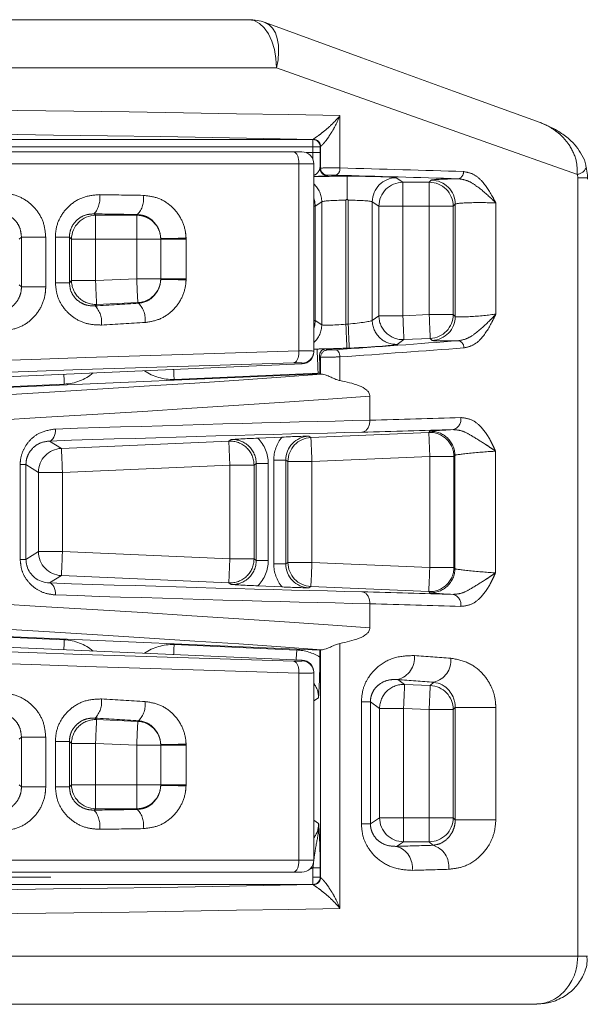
# Model space of a CAD drawing. Header units: millimetres. Extents: x 2 to 601, y 5 to 415.
# Tile 51 of 141: x 221.32 to 223.68, y 199.45 to 203.55. Entities that reach past the tile are written whole.
import ezdxf

# ---------------------------------------------------------------- set-up
doc = ezdxf.new("R2010")
doc.units = ezdxf.units.MM
doc.linetypes.add('PHANTOM', pattern=[12.7, 6.35, -1.27, 1.27, -1.27, 1.27, -1.27])

msp = doc.modelspace()

# ---------------------------------------------------------------- linework, layer by layer
at = {"color": 7, "linetype": 'Continuous', "lineweight": 15}
for p, q in [((218.7823, 203.5495), (222.2715, 203.5495)), ((218.7242, 202.9995), (222.4558, 202.9995)), ((222.4558, 202.9995), (222.4922, 202.9995)), ((222.5705, 202.9316), (222.5705, 203.0211)), ((222.4806, 202.1704), (222.4806, 202.9495)), ((222.5422, 202.9495), (222.5422, 202.1691)), ((222.4806, 202.1704), (222.4806, 202.1701)), ((222.5422, 202.1691), (222.5422, 202.1665)), ((222.4944, 202.1165), (218.549, 201.9443)), ((222.5673, 202.0749), (218.549, 201.8995)), ((222.5673, 202.0784), (222.5673, 202.0749)), ((222.5673, 202.0749), (222.5705, 202.0735)), ((222.7754, 201.8818), (222.7754, 201.9822)), ((222.7754, 201.8816), (222.7754, 201.8818)), ((222.3093, 201.807), (222.41, 201.8114)), ((222.41, 201.1875), (222.3093, 201.1919)), ((222.7754, 201.1172), (222.7754, 201.1174)), ((222.7754, 201.0167), (222.7754, 201.1172)), ((218.549, 201.0995), (222.5673, 200.924)), ((218.549, 201.0547), (222.4944, 200.8824)), ((222.5673, 200.924), (222.5705, 200.9255)), ((222.5673, 200.8952), (222.5673, 200.924)), ((222.5705, 199.9778), (222.5705, 200.9255)), ((222.4806, 200.8288), (222.4806, 200.8286)), ((222.4806, 200.0495), (222.4806, 200.8286)), ((222.5422, 200.8325), (222.5422, 200.8299)), ((222.5422, 200.8299), (222.5422, 200.0495)), ((222.4558, 199.9995), (218.7242, 199.9995)), ((222.4922, 199.9995), (222.4558, 199.9995)), ((222.5388, 199.9487), (212.7186, 199.9487)), ((223.4626, 199.4495), (218.7823, 199.4495))]:
    msp.add_line(p, q, dxfattribs=at)
at = {"color": 7, "linetype": 'PHANTOM', "lineweight": 0}
for p, q in [((222.3871, 203.3495), (218.8051, 203.3495)), ((222.6509, 203.15), (222.6509, 202.9321)), ((218.549, 203.0502), (222.5388, 203.0502)), ((222.5388, 203.0502), (222.5404, 203.051)), ((222.5388, 203.0203), (222.5388, 203.0502)), ((222.5404, 203.051), (222.5402, 203.0511)), ((222.5388, 203.0203), (218.549, 203.0203)), ((222.5104, 202.996), (222.5388, 202.996)), ((222.5688, 203.0203), (222.5388, 203.0203)), ((222.5388, 202.996), (222.5388, 203.0203)), ((222.5388, 202.996), (222.5688, 202.996)), ((222.5703, 203.021), (222.5688, 203.0203)), ((222.5688, 203.0203), (222.5688, 202.996)), ((222.5705, 203.0211), (222.5703, 203.021)), ((222.4806, 202.9495), (218.7246, 202.9495)), ((222.5422, 202.9495), (222.4806, 202.9495)), ((222.5678, 202.9298), (222.5705, 202.9316)), ((222.6004, 202.9016), (222.5978, 202.8998)), ((222.8853, 202.891), (222.9129, 202.8726)), ((222.9129, 202.8726), (223.0222, 202.8726)), ((222.9129, 202.8726), (222.9129, 202.7727)), ((223.0222, 202.8726), (223.0307, 202.8811)), ((223.0222, 202.8726), (223.0222, 202.7727)), ((223.6401, 202.8914), (223.6386, 202.905)), ((223.6401, 199.6495), (223.6401, 202.8914)), ((223.6805, 202.8914), (223.6401, 202.8914)), ((222.5755, 202.791), (222.548, 202.7727)), ((222.5755, 202.2795), (222.5755, 202.791)), ((222.6754, 202.7977), (222.6754, 202.2816)), ((222.6856, 202.2821), (222.6856, 202.7977)), ((222.7855, 202.791), (222.7855, 202.2974)), ((222.813, 202.7727), (222.7855, 202.791)), ((222.5422, 202.7727), (222.548, 202.7727)), ((222.548, 202.7727), (222.548, 202.2967)), ((222.813, 202.317), (222.813, 202.7727)), ((222.813, 202.7727), (222.9129, 202.7727)), ((223.0222, 202.7727), (222.9129, 202.7727)), ((222.9129, 202.7727), (222.9129, 202.317)), ((223.0222, 202.3218), (223.0222, 202.7727)), ((223.0222, 202.7727), (223.1222, 202.7727)), ((223.1306, 202.7811), (223.1222, 202.7727)), ((223.1222, 202.7727), (223.1222, 202.3218)), ((223.1306, 202.3137), (223.1306, 202.7811)), ((223.2995, 202.786), (223.2995, 202.3236)), ((221.6282, 202.741), (221.6341, 202.7351)), ((221.6341, 202.7351), (221.8055, 202.7351)), ((221.6341, 202.6352), (221.6341, 202.7351)), ((221.8055, 202.7351), (221.8086, 202.7381)), ((221.8055, 202.6352), (221.8055, 202.7351)), ((221.326, 202.6444), (221.3167, 202.6352)), ((221.326, 202.6444), (221.427, 202.6444)), ((221.326, 202.4364), (221.326, 202.6444)), ((221.427, 202.6444), (221.427, 202.4364)), ((221.4671, 202.4544), (221.4671, 202.6439)), ((221.5256, 202.6439), (221.4671, 202.6439)), ((221.5256, 202.6439), (221.5256, 202.4544)), ((221.5343, 202.6352), (221.5256, 202.6439)), ((221.5343, 202.4635), (221.5343, 202.6352)), ((221.6341, 202.6352), (221.5343, 202.6352)), ((221.6341, 202.6352), (221.6341, 202.4635)), ((221.8055, 202.6352), (221.6341, 202.6352)), ((221.8055, 202.6352), (221.9054, 202.6352)), ((221.8055, 202.471), (221.8055, 202.6352)), ((221.9054, 202.6352), (221.9054, 202.638)), ((222.0108, 202.6352), (221.9054, 202.6352)), ((221.9054, 202.471), (221.9054, 202.6352)), ((222.0108, 202.6402), (222.0108, 202.6352)), ((222.0108, 202.6352), (222.0108, 202.471)), ((221.5256, 202.4544), (221.5343, 202.4635)), ((221.5343, 202.4635), (221.6341, 202.4635)), ((221.6341, 202.4635), (221.8055, 202.471)), ((221.9054, 202.471), (221.8055, 202.471)), ((221.9054, 202.4681), (221.9054, 202.471)), ((222.0108, 202.471), (221.9054, 202.471)), ((222.0108, 202.471), (222.0108, 202.4658)), ((221.3167, 202.4453), (221.326, 202.4364)), ((221.326, 202.4364), (221.427, 202.4364)), ((221.5256, 202.4544), (221.4671, 202.4544)), ((221.6385, 202.3637), (221.6327, 202.3577)), ((221.8099, 202.3712), (221.6385, 202.3637)), ((221.8128, 202.3685), (221.8099, 202.3712)), ((222.5422, 202.2967), (222.548, 202.2967)), ((222.548, 202.2967), (222.5755, 202.2795)), ((222.7855, 202.2974), (222.813, 202.317)), ((222.813, 202.317), (222.9129, 202.317)), ((222.9129, 202.317), (223.0222, 202.3218)), ((223.0222, 202.3218), (223.1222, 202.3218)), ((223.1222, 202.3218), (223.1306, 202.3137)), ((222.6754, 202.2816), (222.6856, 202.2821)), ((222.9172, 202.2172), (222.8897, 202.1976)), ((223.0266, 202.2219), (222.9172, 202.2172)), ((223.035, 202.2138), (223.0266, 202.2219)), ((222.5422, 202.1773), (222.5558, 202.1779)), ((222.5897, 202.1796), (222.5921, 202.1787)), ((222.5921, 202.1787), (222.5991, 202.1743)), ((222.69, 202.1822), (222.6798, 202.1818)), ((222.5705, 202.1443), (222.5658, 202.1472)), ((222.5705, 202.0735), (222.5705, 202.1443)), ((222.6509, 202.1452), (222.6509, 202.0465)), ((222.4944, 202.1165), (222.4944, 202.1192)), ((222.5602, 202.078), (221.961, 202.0519)), ((222.5673, 202.0784), (222.5602, 202.078)), ((221.5043, 202.0319), (220.9915, 202.0096)), ((222.5209, 201.8154), (222.5302, 201.8097)), ((222.5302, 201.8097), (223.0205, 201.8311)), ((223.0205, 201.8311), (223.0247, 201.8354)), ((223.0249, 201.7312), (223.0205, 201.8311)), ((221.4428, 201.7951), (221.4921, 201.7643)), ((221.4921, 201.7643), (222.1892, 201.7948)), ((222.1892, 201.7948), (222.1984, 201.8013)), ((222.1892, 201.7948), (222.1935, 201.6949)), ((223.0249, 201.7312), (222.5345, 201.7098)), ((223.0249, 201.2678), (223.0249, 201.7312)), ((223.0249, 201.7312), (223.1249, 201.7312)), ((223.129, 201.7356), (223.1249, 201.7312)), ((223.1249, 201.7312), (223.1249, 201.2678)), ((223.129, 201.2634), (223.129, 201.7356)), ((223.2979, 201.7528), (223.2979, 201.2462)), ((221.3208, 201.3023), (221.3208, 201.6967)), ((221.3447, 201.6967), (221.3208, 201.6967)), ((221.3447, 201.6967), (221.3447, 201.3023)), ((221.3964, 201.6644), (221.3447, 201.6967)), ((222.1935, 201.6949), (221.4964, 201.6644)), ((222.2935, 201.6949), (222.1935, 201.6949)), ((222.1935, 201.3041), (222.1935, 201.6949)), ((222.3027, 201.7015), (222.2935, 201.6949)), ((222.2935, 201.6949), (222.2935, 201.3041)), ((222.3027, 201.7015), (222.3527, 201.7015)), ((222.3027, 201.2975), (222.3027, 201.7015)), ((222.3527, 201.7015), (222.3527, 201.2975)), ((222.4253, 201.7156), (222.3753, 201.7156)), ((222.3753, 201.2834), (222.3753, 201.7156)), ((222.4253, 201.7156), (222.4253, 201.2834)), ((222.4346, 201.7098), (222.4253, 201.7156)), ((222.4346, 201.2892), (222.4346, 201.7098)), ((222.4346, 201.7098), (222.5345, 201.7098)), ((222.5345, 201.7098), (222.5345, 201.2892)), ((221.3964, 201.3345), (221.3964, 201.6644)), ((221.4964, 201.6644), (221.3964, 201.6644)), ((221.4964, 201.6644), (221.4964, 201.3345)), ((221.3447, 201.3023), (221.3964, 201.3345)), ((221.4964, 201.3345), (221.3964, 201.3345)), ((221.4964, 201.3345), (222.1935, 201.3041)), ((221.3447, 201.3023), (221.3208, 201.3023)), ((222.1935, 201.3041), (222.1892, 201.2042)), ((222.2935, 201.3041), (222.1935, 201.3041)), ((222.2935, 201.3041), (222.3027, 201.2975)), ((222.3027, 201.2975), (222.3527, 201.2975)), ((222.4253, 201.2834), (222.3753, 201.2834)), ((222.4253, 201.2834), (222.4346, 201.2892)), ((222.4346, 201.2892), (222.5345, 201.2892)), ((222.5345, 201.2892), (223.0249, 201.2678)), ((221.4921, 201.2346), (221.4428, 201.2039)), ((222.1892, 201.2042), (221.4921, 201.2346)), ((223.0249, 201.2678), (223.1249, 201.2678)), ((223.1249, 201.2678), (223.129, 201.2634)), ((222.1984, 201.1976), (222.1892, 201.2042)), ((222.5302, 201.1893), (222.5209, 201.1835)), ((223.0205, 201.1679), (222.5302, 201.1893)), ((223.0247, 201.1635), (223.0205, 201.1679)), ((220.9915, 200.9894), (221.5043, 200.967)), ((221.961, 200.9471), (222.471, 200.9248)), ((222.6509, 200.9524), (222.6509, 199.849)), ((222.4944, 200.8798), (222.4944, 200.8824)), ((222.8915, 200.8019), (222.92, 200.7817)), ((222.92, 200.7817), (223.0266, 200.777)), ((223.0266, 200.777), (223.041, 200.7908)), ((222.5623, 200.7252), (222.5422, 200.7127)), ((222.74, 200.2009), (222.74, 200.7088)), ((222.74, 200.7088), (222.7778, 200.7088)), ((222.7778, 200.7088), (222.7778, 200.2009)), ((222.8158, 200.6818), (222.7778, 200.7088)), ((222.8158, 200.2263), (222.8158, 200.6818)), ((222.8158, 200.6818), (222.9156, 200.6818)), ((223.0222, 200.6772), (222.9156, 200.6818)), ((222.9156, 200.6818), (222.9156, 200.2263)), ((223.0222, 200.6772), (223.1222, 200.6772)), ((223.0222, 200.2263), (223.0222, 200.6772)), ((223.1306, 200.6853), (223.1222, 200.6772)), ((223.1222, 200.6772), (223.1222, 200.2263)), ((223.1306, 200.6853), (223.2995, 200.6853)), ((223.1306, 200.2178), (223.1306, 200.6853)), ((223.2995, 200.6853), (223.2995, 200.2178)), ((221.6327, 200.6413), (221.6385, 200.6352)), ((221.6385, 200.6352), (221.8099, 200.6277)), ((221.8099, 200.6277), (221.8128, 200.6305)), ((221.326, 200.5625), (221.3167, 200.5537)), ((221.326, 200.5625), (221.427, 200.5625)), ((221.326, 200.3545), (221.326, 200.5625)), ((221.427, 200.5625), (221.427, 200.3545)), ((221.4671, 200.3551), (221.4671, 200.5445)), ((221.4671, 200.5445), (221.5256, 200.5445)), ((221.5256, 200.5445), (221.5256, 200.3551)), ((221.5343, 200.5354), (221.5256, 200.5445)), ((221.5343, 200.3638), (221.5343, 200.5354)), ((221.5343, 200.5354), (221.6341, 200.5354)), ((221.6341, 200.5354), (221.6341, 200.3638)), ((221.8055, 200.528), (221.6341, 200.5354)), ((222.0108, 200.5331), (222.0108, 200.528)), ((221.9054, 200.528), (221.8055, 200.528)), ((221.8055, 200.3638), (221.8055, 200.528)), ((221.9054, 200.528), (221.9054, 200.5308)), ((221.9054, 200.528), (222.0108, 200.528)), ((221.9054, 200.3638), (221.9054, 200.528)), ((222.0108, 200.528), (222.0108, 200.3638)), ((221.3167, 200.3638), (221.326, 200.3545)), ((221.326, 200.3545), (221.427, 200.3545)), ((221.4671, 200.3551), (221.5256, 200.3551)), ((221.5256, 200.3551), (221.5343, 200.3638)), ((221.6341, 200.3638), (221.5343, 200.3638)), ((221.6341, 200.3638), (221.6341, 200.2639)), ((221.6341, 200.3638), (221.8055, 200.3638)), ((221.8055, 200.3638), (221.8055, 200.2639)), ((221.8055, 200.3638), (221.9054, 200.3638)), ((221.9054, 200.361), (221.9054, 200.3638)), ((221.9054, 200.3638), (222.0108, 200.3638)), ((222.0108, 200.3638), (222.0108, 200.3588)), ((221.6341, 200.2639), (221.6282, 200.258)), ((221.8055, 200.2639), (221.6341, 200.2639)), ((221.8086, 200.2609), (221.8055, 200.2639)), ((222.5422, 200.216), (222.5623, 200.2027)), ((222.7778, 200.2009), (222.8158, 200.2263)), ((222.8158, 200.2263), (222.9156, 200.2263)), ((222.9156, 200.2263), (222.9156, 200.1263)), ((222.9156, 200.2263), (223.0222, 200.2263)), ((223.0222, 200.2263), (223.0222, 200.1263)), ((223.0222, 200.2263), (223.1222, 200.2263)), ((223.1222, 200.2263), (223.1306, 200.2178)), ((223.1306, 200.2178), (223.2995, 200.2178)), ((222.74, 200.2009), (222.7778, 200.2009)), ((222.9156, 200.1263), (222.8868, 200.1071)), ((223.0222, 200.1263), (222.9156, 200.1263)), ((223.0369, 200.1116), (223.0222, 200.1263)), ((218.7246, 200.0495), (222.4806, 200.0495)), ((222.4806, 200.0495), (222.5422, 200.0495)), ((222.5388, 200.0181), (222.5688, 200.0181)), ((222.5388, 199.9787), (222.5388, 200.0181)), ((222.5688, 200.0181), (222.5688, 199.9787)), ((212.5578, 199.9787), (222.5388, 199.9787)), ((222.5388, 199.9487), (222.5388, 199.9787)), ((222.5388, 199.9787), (222.5688, 199.9787)), ((222.5688, 199.9787), (222.5703, 199.9779)), ((222.5703, 199.9779), (222.5705, 199.9778)), ((222.5404, 199.9479), (222.5388, 199.9487)), ((222.5402, 199.9479), (222.5404, 199.9479)), ((218.8051, 199.6495), (223.6401, 199.6495)), ((223.6401, 199.6495), (223.6805, 199.6495))]:
    msp.add_line(p, q, dxfattribs=at)
at = {"color": 7, "linetype": 'PHANTOM', "lineweight": 0, "flags": 128}
for points in [[(222.3871, 203.3495), (222.3848, 203.3885), (222.3783, 203.426), (222.3676, 203.4606), (222.3532, 203.4909), (222.3357, 203.5158), (222.3157, 203.5343), (222.294, 203.5456), (222.2715, 203.5495)], [(222.3399, 203.5374), (222.3567, 203.5282), (222.3709, 203.5137), (222.3823, 203.4944), (222.3904, 203.4709), (222.395, 203.4438), (222.396, 203.4139), (222.3933, 203.3822), (222.3871, 203.3495)], [(223.6386, 202.905), (223.2464, 203.0443), (222.8286, 203.1927), (222.3871, 203.3495)], [(222.5422, 202.806), (222.5461, 202.7922), (222.548, 202.7727)], [(221.6385, 202.3637), (221.6384, 202.3665), (221.6381, 202.3728), (221.6377, 202.3823), (221.6371, 202.3947), (221.6365, 202.4096), (221.6357, 202.4265), (221.635, 202.4447), (221.6341, 202.4635)], [(221.8099, 202.3712), (221.8098, 202.374), (221.8095, 202.3803), (221.8091, 202.3898), (221.8086, 202.4022), (221.8079, 202.4171), (221.8072, 202.434), (221.8064, 202.4521), (221.8055, 202.471)], [(222.5422, 202.2634), (222.5461, 202.2778), (222.548, 202.2967)], [(222.9129, 202.317), (222.9137, 202.2979), (222.9145, 202.2796), (222.9152, 202.2626), (222.9159, 202.2476), (222.9164, 202.2352), (222.9168, 202.2257), (222.9171, 202.2197), (222.9172, 202.2172)], [(223.0222, 202.3218), (223.0231, 202.3027), (223.0239, 202.2843), (223.0246, 202.2674), (223.0252, 202.2524), (223.0258, 202.2399), (223.0262, 202.2305), (223.0265, 202.2244), (223.0266, 202.2219)], [(222.6754, 202.2816), (222.6762, 202.2626), (222.677, 202.2442), (222.6778, 202.2272), (222.6784, 202.2122), (222.679, 202.1998), (222.6794, 202.1904), (222.6796, 202.1843), (222.6798, 202.1818)], [(222.6856, 202.2821), (222.6864, 202.263), (222.6872, 202.2447), (222.688, 202.2277), (222.6886, 202.2127), (222.6892, 202.2002), (222.6896, 202.1908), (222.6898, 202.1847), (222.69, 202.1822)], [(222.5602, 202.078), (222.5594, 202.0971), (222.5585, 202.1155), (222.5578, 202.1325), (222.5572, 202.1474), (222.5566, 202.1599), (222.5562, 202.1693), (222.5559, 202.1754), (222.5558, 202.1779)], [(222.6313, 202.1752), (222.6349, 202.1746), (222.6384, 202.1729), (222.6417, 202.1701), (222.6446, 202.1664), (222.6471, 202.1619), (222.649, 202.1567), (222.6503, 202.1511), (222.6509, 202.1452)], [(221.9592, 202.0931), (221.9594, 202.0893), (221.9602, 202.0709), (221.961, 202.0519)], [(221.5025, 202.0732), (221.5027, 202.0694), (221.5035, 202.051), (221.5043, 202.0319)], [(221.4428, 201.7951), (221.4479, 201.7963), (221.4528, 201.7994), (221.4572, 201.8041), (221.4611, 201.8104), (221.4641, 201.8178), (221.4663, 201.8263), (221.4676, 201.8355), (221.4679, 201.845)], [(221.4964, 201.6644), (221.4956, 201.6837), (221.4948, 201.7023), (221.494, 201.7194), (221.4934, 201.7345), (221.4928, 201.7469), (221.4924, 201.7562), (221.4921, 201.7621), (221.4921, 201.7643)], [(221.4964, 201.3345), (221.4956, 201.3152), (221.4948, 201.2967), (221.494, 201.2795), (221.4934, 201.2645), (221.4928, 201.252), (221.4924, 201.2427), (221.4921, 201.2368), (221.4921, 201.2346)], [(222.5345, 201.2892), (222.5337, 201.2699), (222.5329, 201.2513), (222.5321, 201.2342), (222.5315, 201.2192), (222.5309, 201.2067), (222.5305, 201.1974), (222.5303, 201.1915), (222.5302, 201.1893)], [(223.0249, 201.2678), (223.024, 201.2485), (223.0232, 201.2299), (223.0225, 201.2128), (223.0218, 201.1977), (223.0213, 201.1853), (223.0209, 201.176), (223.0206, 201.1701), (223.0205, 201.1679)], [(221.4428, 201.2039), (221.4479, 201.2026), (221.4528, 201.1995), (221.4572, 201.1948), (221.4611, 201.1886), (221.4641, 201.1811), (221.4663, 201.1726), (221.4676, 201.1635), (221.4679, 201.1539)], [(221.5043, 200.967), (221.5035, 200.9479), (221.5027, 200.9296), (221.5025, 200.9257)], [(221.961, 200.9471), (221.9602, 200.928), (221.9594, 200.9096), (221.9592, 200.9058)], [(222.471, 200.9248), (222.4701, 200.9057), (222.4694, 200.8874), (222.4692, 200.8835)], [(221.6385, 200.6352), (221.6384, 200.6324), (221.6381, 200.6262), (221.6377, 200.6166), (221.6371, 200.6042), (221.6365, 200.5893), (221.6357, 200.5725), (221.635, 200.5543), (221.6341, 200.5354)], [(221.8099, 200.6277), (221.8098, 200.6249), (221.8095, 200.6187), (221.8091, 200.6092), (221.8086, 200.5967), (221.8079, 200.5818), (221.8072, 200.565), (221.8064, 200.5468), (221.8055, 200.528)]]:
    msp.add_lwpolyline(points, dxfattribs=at)
at = {"color": 7, "linetype": 'Continuous', "lineweight": 15, "flags": 128}
msp.add_lwpolyline([(222.3399, 203.5374), (222.7416, 203.3912), (223.1234, 203.2522), (223.4838, 203.1211)], dxfattribs=at)
at = {"color": 7, "linetype": 'Continuous', "lineweight": 15}
for centre, radius, start, end in [((222.2715, 203.3495), 0.2, 70, 90), ((222.5404, 203.021), 0.0301, 0.1561, 90.3766), ((222.4922, 202.9495), 0.05, 0, 90), ((222.4922, 200.0495), 0.05, 270, 0), ((222.5404, 199.9779), 0.0301, 269.6239, 359.8435)]:
    msp.add_arc(centre, radius, start, end, dxfattribs=at)
at = {"color": 7, "linetype": 'PHANTOM', "lineweight": 0}
for centre, radius, start, end in [((222.5388, 203.0202), 0.03, 0.0631, 89.8977), ((222.5403, 203.021), 0.03, 0.0632, 89.852), ((222.5978, 202.9298), 0.03, 180.0861, 269.8444), ((222.6005, 202.9316), 0.03, 180.0861, 269.8443), ((222.6238, 202.928), 0.0274, 288.7625, 8.477), ((223.1371, 202.9137), 0.0275, 284.9133, 7.2253), ((223.6314, 202.9524), 0.0479, 278.7044, 338.8264), ((222.8856, 202.7909), 0.1001, 90.1452, 179.9061), ((222.9131, 202.7725), 0.1001, 90.1452, 179.9061), ((223.0221, 202.7726), 0.1001, 0.0711, 89.9323), ((223.0306, 202.781), 0.1001, 0.0654, 89.9243), ((222.4753, 202.7909), 0.1002, 0.1098, 48.1027), ((221.5547, 202.8052), 0.0976, 318.868, 9.2533), ((221.7399, 202.8024), 0.0941, 316.8405, 9.4868), ((221.6345, 202.6348), 0.1002, 90.1947, 179.7992), ((221.8052, 202.6348), 0.1002, 1.7786, 89.8094), ((221.8861, 206.065), 3.4271, 270.3219, 272.0842), ((221.6345, 202.4639), 0.1002, 180.2112, 272.2986), ((221.8052, 202.4713), 0.1002, 272.6851, 358.168), ((221.8861, 199.168), 3.3001, 87.8356, 89.6656), ((221.561, 202.2898), 0.0987, 353.0886, 43.4765), ((221.746, 202.3005), 0.0952, 352.8205, 45.4948), ((222.8856, 202.2976), 0.1001, 180.1077, 272.3453), ((222.9131, 202.3172), 0.1001, 180.1077, 272.3453), ((223.0221, 202.3219), 0.1001, 272.5703, 359.9283), ((223.0305, 202.3138), 0.1001, 272.5789, 359.9341), ((222.4753, 202.2797), 0.1002, 311.9052, 359.8902), ((223.1387, 202.1855), 0.0278, 354.13, 77.1638), ((222.6005, 202.1443), 0.03, 92.6452, 179.9344), ((222.5934, 202.1489), 0.0298, 92.5692, 114.5479), ((222.4922, 202.1691), 0.05, 272.488, 359.9678), ((223.1098, 201.8853), 0.0445, 286.3329, 9.3921), ((222.5346, 201.7097), 0.1, 92.5318, 179.9788), ((163.2163, 199.1689), 59.3727, 2.452777, 2.549265), ((223.0248, 201.7311), 0.1, 0.0304, 92.475), ((223.029, 201.7355), 0.1, 0.0114, 92.4809), ((221.4965, 201.6644), 0.1001, 92.546, 179.9645), ((222.1935, 201.6949), 0.1, 0.0165, 92.4627), ((221.4965, 201.3346), 0.1001, 180.0355, 267.454), ((222.1935, 201.3041), 0.1, 267.5373, 359.9835), ((222.5346, 201.2892), 0.1, 180.0212, 267.4682), ((223.0248, 201.2678), 0.1, 267.525, 359.9696), ((223.029, 201.2634), 0.1, 267.5191, 359.9886), ((223.1098, 201.1136), 0.0445, 350.6079, 73.6671), ((222.8686, 200.8916), 0.0926, 284.3164, 6.2788), ((222.4922, 200.8298), 0.05, 0.0323, 87.5118), ((223.0198, 200.881), 0.0927, 283.2266, 5.9568), ((222.9159, 200.6816), 0.1001, 87.6546, 179.8924), ((258.7411, 199.1749), 35.8571, 177.43165, 177.59134), ((248.9955, 199.5922), 25.9959, 177.3877, 177.60797), ((223.0221, 200.6771), 0.1001, 0.0716, 87.4298), ((221.561, 200.7092), 0.0987, 316.5234, 6.9115), ((221.746, 200.6984), 0.0952, 314.5052, 7.1796), ((221.6345, 200.5351), 0.1002, 87.7015, 179.7888), ((221.8052, 200.5276), 0.1002, 1.8318, 87.315), ((221.8861, 203.832), 3.3012, 270.3347, 272.1641), ((221.6345, 200.3641), 0.1002, 180.2008, 269.8052), ((221.8052, 200.3641), 0.1002, 270.1907, 358.2212), ((221.8861, 196.9348), 3.4262, 87.9156, 89.6783), ((221.5547, 200.1938), 0.0976, 350.7467, 41.132), ((221.7399, 200.1965), 0.0941, 350.5132, 43.1596), ((222.9159, 200.2264), 0.1001, 180.1017, 269.8607), ((223.0221, 200.2264), 0.1001, 270.0676, 359.9289), ((222.8609, 200.0194), 0.0914, 352.2637, 73.5408), ((223.0126, 200.0234), 0.0916, 352.6865, 74.6084), ((222.5388, 199.9787), 0.03, 270.1024, 359.9367), ((222.5403, 199.978), 0.03, 270.1478, 359.937)]:
    msp.add_arc(centre, radius, start, end, dxfattribs=at)
for centre, major_axis, ratio, start_param, end_param in [((217.649, 202.9819), (8.2, 0), 0.025867, 0.914753, 1.429333), ((217.649, 202.882), (8.1, 0), 0.026186, 0.922447, 1.429333), ((222.532, 202.996), (0, 0.1), 0.06813, 4.43146, 4.712389), ((222.562, 202.996), (0, 0.13), 0.052408, 4.177685, 4.712389), ((222.6204, 202.9315), (0.05, 0), 0.013968, 0.914753, 3.089233), ((217.649, 202.706), (8.2, 0), 0.034793, 0.833071, 0.914753), ((222.6754, 202.8906), (0.2, 0), 0.034921, 1.545276, 2.299414), ((222.6204, 202.9015), (0.02, 0), 0.034921, 0.914753, 3.089233), ((217.649, 202.676), (8.17, 0), 0.034921, 0.833071, 0.914753), ((222.6856, 202.8906), (0.2, 0), 0.034921, 0.05236, 1.596317), ((223.2306, 202.8808), (0.2, 0), 0.034921, 2.017277, 3.106686), ((218.6321, 202.2933), (10.582, 0), 0.052012, 1.263523, 1.281491), ((222.6754, 202.7907), (0.1, 0), 0.069842, 1.570796, 3.089233), ((222.6856, 202.7907), (0.1, 0), 0.069842, 0.05236, 1.570796), ((223.2306, 202.7809), (0.1, 0), 0.069842, 0.810577, 3.106686), ((218.6321, 202.2135), (10.502, 0), 0.052408, 1.263523, 1.281491), ((218.6286, 202.7544), (10.502, 0.4598), 0.052358, 5.000194, 5.01814), ((222.6856, 202.2891), (0.1, 0.0088), 0.069376, 4.706301, 6.224738), ((223.2306, 202.3227), (0.1, 0.0088), 0.069376, 3.170412, 5.466521), ((218.6321, 202.6746), (10.582, 0.4598), 0.051963, 5.000228, 5.018175), ((222.6754, 202.2886), (0.1, 0.0088), 0.069376, 3.187865, 4.706301), ((217.6477, 202.1839), (8.17, 0.3571), 0.034887, 5.366907, 5.448918), ((223.2349, 202.2228), (0.2, 0.0087), 0.034887, 3.174974, 4.243888), ((222.6798, 202.1888), (0.2, 0.0087), 0.034887, 3.952637, 4.042601), ((222.6798, 202.1888), (0.2, 0.0087), 0.034887, 4.25714, 4.710864), ((222.6191, 202.1752), (0.02, 0.0009), 0.034887, 3.192427, 5.366907), ((217.649, 202.1539), (8.2, 0.3571), 0.03476, 5.366918, 5.448929), ((222.69, 202.1892), (0.2, 0.0087), 0.034887, 4.710864, 6.2293), ((218.6321, 201.6602), (10.582, 0.4604), 0.034723, 1.197068, 1.550639), ((222.3922, 202.1647), (0.15, 0.0044), 0.023283, 6.282507, 7.223191), ((222.6204, 202.1453), (0.05, 0.0009), 0.013977, 3.193708, 5.368188), ((218.6343, 201.6103), (10.532, 0.4604), 0.034887, 1.197732, 1.550624), ((222.3944, 202.1148), (0.1, 0.0044), 0.034887, 6.28166, 7.163887), ((218.2085, 201.9852), (5.8647, 0.2562), 0.026161, 4.882562, 5.550835), ((221.4954, 202.2319), (-0.1446, 0.1385), 0.998834, 2.378594, 3.032663), ((221.9526, 202.2518), (-0.1385, -0.1447), 0.998727, 0.15251, 0.806579), ((218.2129, 201.8854), (5.9647, 0.2562), 0.025724, 4.8826, 5.582202), ((217.649, 201.5482), (8.2, 0.3559), 0.017333, 0.834075, 0.894693), ((218.2129, 201.6175), (5.9647, 0.2583), 0.017293, 0.699129, 0.99281), ((218.2151, 201.5675), (5.9147, 0.2583), 0.017438, 0.698287, 0.992797), ((222.2027, 201.7014), (0.0816, 0.058), 0.998969, 5.665439, 7.27939), ((222.2027, 201.7014), (-0.1223, -0.087), 0.999484, 2.523847, 3.304561), ((222.5254, 201.7155), (-0.1273, 0.0794), 0.999524, 6.147041, 6.840532), ((222.5254, 201.7155), (0.0849, -0.053), 0.999049, 2.172212, 3.698939), ((217.6512, 201.4982), (8.15, 0.3559), 0.017438, 0.834065, 0.895286), ((223.2247, 201.8441), (0.2, 0.0087), 0.017438, 2.107172, 3.123378), ((223.229, 201.7442), (0.1, 0.0087), 0.034679, 0.807806, 3.121107), ((222.2027, 201.2976), (0.0816, -0.058), 0.998969, 5.28698, 6.900931), ((222.2027, 201.2976), (0.1223, -0.087), 0.999484, 6.120217, 6.900931), ((222.5254, 201.2835), (0.1273, 0.0794), 0.999524, 2.584246, 3.277737), ((222.5254, 201.2835), (0.0849, 0.053), 0.999049, 2.584246, 4.110973), ((223.229, 201.2547), (0.1, -0.0087), 0.034679, 3.162078, 5.47538), ((218.2129, 201.1136), (5.9647, -0.2562), 0.025724, 0.700983, 1.400585), ((218.2151, 201.4314), (5.9147, -0.2583), 0.017438, 5.290388, 5.584898), ((218.2129, 201.3815), (5.9647, -0.2583), 0.017293, 5.290375, 5.584057), ((217.6512, 201.5007), (8.15, -0.3559), 0.017438, 5.387899, 5.44912), ((223.2247, 201.1548), (0.2, -0.0087), 0.017438, 3.159808, 4.176014), ((218.2085, 201.0137), (5.8647, -0.2562), 0.026161, 0.73235, 1.400623), ((217.649, 201.4508), (8.2, -0.3559), 0.017333, 5.388492, 5.449111), ((218.6343, 201.3886), (10.532, -0.4604), 0.034887, 4.732561, 5.085454), ((218.6321, 201.3387), (10.582, -0.4604), 0.034723, 4.732547, 5.086117), ((221.4954, 200.7671), (-0.1446, -0.1385), 0.998834, 3.250522, 3.904591), ((221.9526, 200.7471), (-0.1385, 0.1447), 0.998727, 5.476607, 6.130676), ((222.4619, 200.7249), (0.1701, 0.106), 0.998099, 0.460185, 0.968898), ((217.649, 200.9151), (8.2, -0.3541), 0.034464, 0.843161, 0.867637), ((222.3944, 200.8842), (0.1, -0.0044), 0.034887, 5.402483, 6.28471), ((222.3922, 200.8342), (0.15, -0.0044), 0.023283, 5.34318, 6.283863), ((222.4619, 200.7249), (0.0853, 0.0532), 0.994321, 5.726662, 6.37187), ((217.6446, 200.8153), (8.1, -0.3541), 0.034887, 0.843198, 0.867674), ((218.6321, 200.3243), (10.582, -0.4598), 0.051963, 1.26501, 1.282957), ((218.6286, 200.2445), (10.502, -0.4598), 0.052358, 1.265045, 1.282992), ((218.6321, 200.7855), (10.502, 0), 0.052408, 5.001695, 5.019662), ((218.6321, 200.7056), (10.582, 0), 0.052012, 5.001695, 5.019662), ((222.4619, 200.203), (0.0837, -0.0558), 0.994096, 6.224716, 6.87004), ((217.649, 200.3228), (8.1, 0), 0.034921, 5.415559, 5.440114), ((222.4619, 200.203), (-0.1668, 0.1111), 0.998023, 2.487617, 2.551796), ((217.649, 200.2229), (8.2, 0), 0.034495, 5.415559, 5.440114), ((217.649, 200.117), (8.1, 0), 0.026186, 4.853852, 5.360738), ((217.649, 200.017), (8.2, 0), 0.025867, 4.853852, 5.368432)]:
    msp.add_ellipse(centre, major_axis=major_axis, ratio=ratio, start_param=start_param, end_param=end_param, dxfattribs=at)
at = {"color": 7, "linetype": 'Continuous', "lineweight": 15}
for centre, major_axis, ratio, start_param, end_param in [((222.4922, 202.1665), (0, 0.05), 0.99939, 3.185199, 4.712389), ((222.6204, 202.0757), (0.05, 0.0022), 0.026161, 3.19281, 3.524032), ((222.6204, 200.9232), (0.05, -0.0022), 0.026161, 2.759153, 3.090376), ((222.4922, 200.8325), (0, 0.05), 0.99939, 4.712389, 6.239579)]:
    msp.add_ellipse(centre, major_axis=major_axis, ratio=ratio, start_param=start_param, end_param=end_param, dxfattribs=at)
at = {"color": 7, "linetype": 'PHANTOM', "lineweight": 0}
for points, knots in [([(222.5402, 203.0511), (222.5403, 203.0516), (222.5405, 203.0525), (222.5492, 203.0582), (222.5636, 203.0683), (222.5863, 203.0857), (222.6181, 203.1136), (222.6399, 203.1364), (222.6508, 203.1498), (222.6509, 203.15)], [0, 0, 0, 0, 0.107376, 0.209315, 0.311643, 0.464187, 0.684634, 0.996548, 1, 1, 1, 1]), ([(222.6509, 203.15), (222.6508, 203.1498), (222.6438, 203.1324), (222.6298, 203.1026), (222.6079, 203.0664), (222.5915, 203.0439), (222.5803, 203.0307), (222.5727, 203.0231), (222.5712, 203.0218), (222.5705, 203.0211)], [0, 0, 0, 0, 0.0041473, 0.3342026, 0.5658223, 0.7223166, 0.8219847, 0.9132856, 1, 1, 1, 1]), ([(223.4838, 203.1211), (223.4841, 203.121), (223.5051, 203.1134), (223.5341, 203.0981), (223.5742, 203.0661), (223.6096, 203.0253), (223.637, 202.9672), (223.6382, 202.9235), (223.6386, 202.905)], [0, 0, 0, 0, 0.003256, 0.238885, 0.34619, 0.548373, 0.809572, 1, 1, 1, 1]), ([(222.5422, 202.9012), (222.5454, 202.9026), (222.5534, 202.9059), (222.564, 202.919), (222.5668, 202.927), (222.5678, 202.9298)], [0, 0, 0, 0, 0.2965107, 0.7494257, 1, 1, 1, 1]), ([(223.1644, 202.9171), (223.178, 202.9147), (223.2051, 202.9099), (223.2492, 202.8739), (223.2776, 202.828), (223.2954, 202.7943), (223.2994, 202.7862), (223.2995, 202.786)], [0, 0, 0, 0, 0.235116, 0.468909, 0.874487, 0.996956, 1, 1, 1, 1]), ([(222.5978, 202.8998), (222.5961, 202.8995), (222.592, 202.8986), (222.5705, 202.8975), (222.551, 202.8968), (222.5422, 202.8965)], [0, 0, 0, 0, 0.26882, 0.67016, 1, 1, 1, 1]), ([(223.2995, 202.786), (223.2993, 202.7861), (223.2985, 202.787), (223.2964, 202.7892), (223.2905, 202.7953), (223.2659, 202.8193), (223.2286, 202.8518), (223.1815, 202.8813), (223.1564, 202.8852), (223.1442, 202.8871)], [0, 0, 0, 0, 0.002939, 0.019838, 0.050491, 0.142174, 0.570195, 0.790637, 1, 1, 1, 1]), ([(221.2484, 202.8266), (221.262, 202.8255), (221.2959, 202.8228), (221.3463, 202.8), (221.3909, 202.7586), (221.4212, 202.7048), (221.4251, 202.6645), (221.427, 202.6444)], [0, 0, 0, 0, 0.147213, 0.366419, 0.580297, 0.790244, 1, 1, 1, 1]), ([(221.4671, 202.6439), (221.4677, 202.6547), (221.4694, 202.6855), (221.4886, 202.7351), (221.5299, 202.783), (221.5868, 202.8156), (221.6296, 202.8191), (221.651, 202.8209)], [0, 0, 0, 0, 0.112224, 0.319394, 0.539454, 0.769709, 1, 1, 1, 1]), ([(221.8328, 202.818), (221.8535, 202.8155), (221.895, 202.8105), (221.9497, 202.7765), (221.99, 202.7274), (222.008, 202.6784), (222.0101, 202.6489), (222.0108, 202.6402)], [0, 0, 0, 0, 0.229884, 0.459405, 0.687038, 0.907497, 1, 1, 1, 1]), ([(221.326, 202.6444), (221.3249, 202.6557), (221.3228, 202.6783), (221.3063, 202.7083), (221.282, 202.7315), (221.2546, 202.7444), (221.236, 202.7461), (221.2286, 202.7468)], [0, 0, 0, 0, 0.205688, 0.414427, 0.629719, 0.851411, 1, 1, 1, 1]), ([(221.6282, 202.741), (221.6163, 202.7402), (221.5929, 202.7386), (221.561, 202.7213), (221.5377, 202.6949), (221.5268, 202.667), (221.5259, 202.6499), (221.5256, 202.6439)], [0, 0, 0, 0, 0.242303, 0.477311, 0.693954, 0.892689, 1, 1, 1, 1]), ([(221.9054, 202.638), (221.905, 202.6428), (221.9039, 202.6595), (221.8939, 202.687), (221.872, 202.7145), (221.8425, 202.7336), (221.8199, 202.7366), (221.8086, 202.7381)], [0, 0, 0, 0, 0.08914, 0.304644, 0.532368, 0.765686, 1, 1, 1, 1]), ([(221.8128, 202.3685), (221.824, 202.3705), (221.8464, 202.3744), (221.8752, 202.3947), (221.896, 202.4231), (221.9043, 202.4496), (221.9052, 202.4647), (221.9054, 202.4681)], [0, 0, 0, 0, 0.241622, 0.481724, 0.714945, 0.93519, 1, 1, 1, 1]), ([(222.0108, 202.4658), (222.0104, 202.4597), (222.0088, 202.4328), (221.9938, 202.3858), (221.9556, 202.335), (221.9024, 202.2987), (221.8611, 202.292), (221.8405, 202.2886)], [0, 0, 0, 0, 0.067267, 0.293134, 0.526866, 0.76326, 1, 1, 1, 1]), ([(221.2328, 202.3344), (221.244, 202.3363), (221.2663, 202.3401), (221.2951, 202.3599), (221.316, 202.3876), (221.3251, 202.415), (221.3258, 202.4315), (221.326, 202.4364)], [0, 0, 0, 0, 0.230764, 0.461009, 0.687796, 0.906887, 1, 1, 1, 1]), ([(221.427, 202.4364), (221.4266, 202.4276), (221.4253, 202.3982), (221.4088, 202.3493), (221.3704, 202.2996), (221.3175, 202.2643), (221.2766, 202.2578), (221.2562, 202.2546)], [0, 0, 0, 0, 0.095225, 0.317315, 0.543942, 0.771796, 1, 1, 1, 1]), ([(221.6591, 202.2779), (221.6388, 202.2786), (221.5989, 202.2799), (221.5443, 202.3055), (221.5015, 202.3452), (221.4727, 202.3967), (221.469, 202.4352), (221.4671, 202.4544)], [0, 0, 0, 0, 0.211773, 0.416829, 0.613008, 0.806635, 1, 1, 1, 1]), ([(221.5256, 202.4544), (221.5266, 202.4437), (221.5286, 202.4221), (221.545, 202.3935), (221.569, 202.3718), (221.5995, 202.3582), (221.6214, 202.3579), (221.6327, 202.3577)], [0, 0, 0, 0, 0.184527, 0.371361, 0.566284, 0.776818, 1, 1, 1, 1]), ([(223.1449, 202.2126), (223.1568, 202.215), (223.1813, 202.22), (223.2268, 202.2514), (223.2639, 202.2861), (223.2891, 202.3121), (223.296, 202.3197), (223.2984, 202.3224), (223.2993, 202.3235), (223.2995, 202.3236)], [0, 0, 0, 0, 0.202328, 0.415385, 0.833673, 0.94238, 0.977357, 0.99708, 1, 1, 1, 1]), ([(223.2995, 202.3236), (223.2994, 202.3234), (223.2947, 202.3136), (223.2774, 202.2775), (223.2492, 202.2292), (223.2064, 202.1916), (223.1797, 202.1856), (223.1664, 202.1827)], [0, 0, 0, 0, 0.003017, 0.146951, 0.544651, 0.771675, 1, 1, 1, 1]), ([(222.5558, 202.1779), (222.558, 202.178), (222.5692, 202.1784), (222.5806, 202.1791), (222.5897, 202.1796)], [0, 0, 0, 0, 0.1922476, 1, 1, 1, 1]), ([(223.1537, 201.8926), (223.1682, 201.891), (223.197, 201.8877), (223.2408, 201.8552), (223.269, 201.8138), (223.2874, 201.7762), (223.2944, 201.7609), (223.2978, 201.753), (223.2979, 201.7528)], [0, 0, 0, 0, 0.230173, 0.459415, 0.785655, 0.891203, 0.99695, 1, 1, 1, 1]), ([(221.3208, 201.6967), (221.321, 201.7023), (221.3218, 201.7245), (221.3333, 201.762), (221.3625, 201.8028), (221.4082, 201.8362), (221.4463, 201.8418), (221.4679, 201.845)], [0, 0, 0, 0, 0.066851, 0.264218, 0.461186, 0.69446, 1, 1, 1, 1]), ([(223.2979, 201.7528), (223.2978, 201.7529), (223.2912, 201.758), (223.2772, 201.7675), (223.2427, 201.7897), (223.2025, 201.8159), (223.1581, 201.8394), (223.134, 201.8416), (223.1223, 201.8426)], [0, 0, 0, 0, 0.002906, 0.140541, 0.269947, 0.612324, 0.813316, 1, 1, 1, 1]), ([(221.4428, 201.7951), (221.4285, 201.7931), (221.4037, 201.7896), (221.3732, 201.7679), (221.3547, 201.7428), (221.3474, 201.7215), (221.3451, 201.7068), (221.3449, 201.7004), (221.3447, 201.6967)], [0, 0, 0, 0, 0.324763, 0.563365, 0.754962, 0.895652, 0.93887, 1, 1, 1, 1]), ([(221.4679, 201.1539), (221.4501, 201.1562), (221.4174, 201.1604), (221.3753, 201.1854), (221.345, 201.2182), (221.3248, 201.2579), (221.3221, 201.2875), (221.3208, 201.3023)], [0, 0, 0, 0, 0.251413, 0.464396, 0.649402, 0.824664, 1, 1, 1, 1]), ([(223.1223, 201.1563), (223.134, 201.1574), (223.1581, 201.1595), (223.2025, 201.183), (223.2427, 201.2093), (223.2772, 201.2314), (223.2912, 201.241), (223.2978, 201.2461), (223.2979, 201.2462)], [0, 0, 0, 0, 0.186684, 0.387676, 0.730053, 0.859459, 0.997094, 1, 1, 1, 1]), ([(223.2979, 201.2462), (223.2978, 201.246), (223.2944, 201.2381), (223.2874, 201.2227), (223.269, 201.1852), (223.2408, 201.1438), (223.197, 201.1112), (223.1682, 201.108), (223.1537, 201.1064)], [0, 0, 0, 0, 0.00305, 0.108797, 0.214345, 0.540585, 0.769827, 1, 1, 1, 1]), ([(222.74, 200.7088), (222.7415, 200.727), (222.7446, 200.7632), (222.7698, 200.8155), (222.8137, 200.8636), (222.8809, 200.8993), (222.9329, 200.9009), (222.9607, 200.9017)], [0, 0, 0, 0, 0.1414258, 0.2827955, 0.4688485, 0.7166187, 1, 1, 1, 1]), ([(223.2995, 200.6853), (223.2988, 200.6971), (223.2972, 200.7278), (223.2804, 200.7782), (223.2436, 200.8324), (223.1855, 200.8768), (223.1373, 200.8859), (223.112, 200.8907)], [0, 0, 0, 0, 0.098947, 0.257423, 0.453265, 0.713733, 1, 1, 1, 1]), ([(222.8915, 200.8019), (222.8773, 200.802), (222.8514, 200.8021), (222.8173, 200.7862), (222.7941, 200.7635), (222.7822, 200.7398), (222.7781, 200.7213), (222.7779, 200.7121), (222.7778, 200.7088)], [0, 0, 0, 0, 0.324563, 0.592196, 0.7722, 0.891551, 0.961065, 1, 1, 1, 1]), ([(221.2562, 200.7443), (221.2672, 200.7431), (221.2984, 200.7396), (221.3463, 200.718), (221.391, 200.6766), (221.4212, 200.6228), (221.4251, 200.5826), (221.427, 200.5625)], [0, 0, 0, 0, 0.123046, 0.348425, 0.568362, 0.78427, 1, 1, 1, 1]), ([(221.4671, 200.5445), (221.468, 200.5576), (221.4702, 200.5908), (221.4925, 200.642), (221.5359, 200.6883), (221.5944, 200.7185), (221.6375, 200.7202), (221.6591, 200.7211)], [0, 0, 0, 0, 0.132186, 0.33463, 0.549973, 0.775003, 1, 1, 1, 1]), ([(221.8405, 200.7103), (221.8611, 200.7069), (221.9024, 200.7002), (221.9556, 200.6639), (221.9938, 200.6132), (222.0088, 200.5661), (222.0104, 200.5393), (222.0108, 200.5331)], [0, 0, 0, 0, 0.236739, 0.473134, 0.706865, 0.932733, 1, 1, 1, 1]), ([(221.326, 200.5625), (221.3249, 200.5737), (221.3228, 200.5964), (221.3063, 200.6263), (221.282, 200.6495), (221.256, 200.6617), (221.2389, 200.6638), (221.2328, 200.6645)], [0, 0, 0, 0, 0.211579, 0.426272, 0.64761, 0.875606, 1, 1, 1, 1]), ([(221.6327, 200.6413), (221.6207, 200.641), (221.5971, 200.6405), (221.5644, 200.6245), (221.5399, 200.599), (221.5272, 200.5703), (221.5261, 200.5518), (221.5256, 200.5445)], [0, 0, 0, 0, 0.236951, 0.467219, 0.679563, 0.873818, 1, 1, 1, 1]), ([(221.9054, 200.5308), (221.9052, 200.5343), (221.9043, 200.5494), (221.896, 200.5759), (221.8752, 200.6042), (221.8464, 200.6245), (221.824, 200.6285), (221.8128, 200.6305)], [0, 0, 0, 0, 0.06481, 0.285055, 0.518276, 0.758378, 1, 1, 1, 1]), ([(221.2286, 200.2522), (221.2398, 200.2536), (221.2623, 200.2564), (221.2918, 200.275), (221.3139, 200.3018), (221.3247, 200.3301), (221.3257, 200.3482), (221.326, 200.3545)], [0, 0, 0, 0, 0.223994, 0.447896, 0.669072, 0.883222, 1, 1, 1, 1]), ([(221.427, 200.3545), (221.4264, 200.3431), (221.4246, 200.311), (221.4048, 200.2603), (221.3644, 200.2124), (221.31, 200.1794), (221.269, 200.1747), (221.2484, 200.1723)], [0, 0, 0, 0, 0.119395, 0.336042, 0.556721, 0.778164, 1, 1, 1, 1]), ([(221.651, 200.1781), (221.6335, 200.1792), (221.5964, 200.1817), (221.5443, 200.2061), (221.5016, 200.2458), (221.4727, 200.2973), (221.469, 200.3358), (221.4671, 200.3551)], [0, 0, 0, 0, 0.1887636, 0.3998791, 0.6018593, 0.801057, 1, 1, 1, 1]), ([(221.5256, 200.3551), (221.5266, 200.3444), (221.5286, 200.3228), (221.545, 200.2941), (221.569, 200.2724), (221.5981, 200.2595), (221.6185, 200.2585), (221.6282, 200.258)], [0, 0, 0, 0, 0.190122, 0.382761, 0.583749, 0.801025, 1, 1, 1, 1]), ([(221.8086, 200.2609), (221.8199, 200.2624), (221.8425, 200.2654), (221.872, 200.2845), (221.8939, 200.3119), (221.9039, 200.3395), (221.905, 200.3561), (221.9054, 200.361)], [0, 0, 0, 0, 0.234314, 0.467632, 0.695356, 0.910861, 1, 1, 1, 1]), ([(222.0108, 200.3588), (222.0101, 200.3501), (222.008, 200.3205), (221.99, 200.2715), (221.9497, 200.2224), (221.895, 200.1884), (221.8535, 200.1835), (221.8328, 200.181)], [0, 0, 0, 0, 0.092503, 0.312962, 0.540595, 0.770116, 1, 1, 1, 1]), ([(223.1306, 200.2178), (223.1303, 200.2116), (223.1298, 200.2018), (223.1256, 200.1832), (223.1157, 200.1595), (223.0943, 200.1335), (223.0668, 200.1162), (223.0459, 200.113), (223.0369, 200.1116)], [0, 0, 0, 0, 0.076226, 0.120397, 0.255542, 0.468994, 0.769981, 1, 1, 1, 1]), ([(223.2995, 200.2178), (223.2979, 200.1989), (223.2948, 200.1613), (223.2698, 200.1057), (223.2258, 200.0535), (223.1664, 200.0191), (223.1223, 200.0139), (223.1034, 200.0117)], [0, 0, 0, 0, 0.152637, 0.304955, 0.517686, 0.793933, 1, 1, 1, 1]), ([(222.5388, 200.0181), (222.5404, 200.0332), (222.5438, 200.0643), (222.5529, 200.1197), (222.5616, 200.1611), (222.5626, 200.1922), (222.5624, 200.199), (222.5624, 200.2015), (222.5623, 200.2025), (222.5623, 200.2027)], [0, 0, 0, 0, 0.21464, 0.440778, 0.877366, 0.955849, 0.982735, 0.99698, 1, 1, 1, 1]), ([(222.5623, 200.2027), (222.5623, 200.2025), (222.5626, 200.1976), (222.5645, 200.1738), (222.5666, 200.1344), (222.5684, 200.0735), (222.5687, 200.0366), (222.5688, 200.0181)], [0, 0, 0, 0, 0.00313, 0.108345, 0.521106, 0.760001, 1, 1, 1, 1]), ([(222.9514, 200.0071), (222.9253, 200.0089), (222.8756, 200.0124), (222.8117, 200.0479), (222.7687, 200.0959), (222.7442, 200.148), (222.7414, 200.1839), (222.74, 200.2009)], [0, 0, 0, 0, 0.2759818, 0.5230625, 0.7102473, 0.8627158, 1, 1, 1, 1]), ([(222.7778, 200.2009), (222.7781, 200.1952), (222.7785, 200.1865), (222.7826, 200.17), (222.7874, 200.1594), (222.7979, 200.1427), (222.8162, 200.1243), (222.8487, 200.1084), (222.8734, 200.1075), (222.8868, 200.1071)], [0, 0, 0, 0, 0.070082, 0.105507, 0.218488, 0.234546, 0.416109, 0.683322, 1, 1, 1, 1]), ([(222.5705, 199.9778), (222.5712, 199.9772), (222.5727, 199.9758), (222.5803, 199.9683), (222.5915, 199.9551), (222.6079, 199.9326), (222.6298, 199.8964), (222.6438, 199.8666), (222.6508, 199.8492), (222.6509, 199.849)], [0, 0, 0, 0, 0.086714, 0.178015, 0.277683, 0.434178, 0.665798, 0.995853, 1, 1, 1, 1]), ([(222.6509, 199.849), (222.6508, 199.8491), (222.6399, 199.8625), (222.6181, 199.8854), (222.5863, 199.9133), (222.5636, 199.9306), (222.5492, 199.9408), (222.5405, 199.9465), (222.5403, 199.9474), (222.5402, 199.9479)], [0, 0, 0, 0, 0.003452, 0.315366, 0.535813, 0.688358, 0.790685, 0.892624, 1, 1, 1, 1])]:
    msp.add_open_spline(points, degree=3, knots=knots, dxfattribs=at)
at = {"color": 7, "linetype": 'Continuous', "lineweight": 15}
for points, knots in [([(223.675, 202.9349), (223.6747, 202.938), (223.673, 202.9559), (223.6588, 202.9858), (223.6342, 203.0238), (223.5993, 203.058), (223.5497, 203.0936), (223.5086, 203.1107), (223.4838, 203.1211)], [0, 0, 0, 0, 0.032768, 0.189721, 0.341335, 0.514618, 0.707289, 1, 1, 1, 1]), ([(222.4806, 202.9495), (222.4803, 202.9551), (222.4798, 202.9662), (222.4757, 202.9811), (222.4695, 202.9925), (222.4626, 202.9983), (222.4579, 202.9995), (222.4559, 202.9995), (222.4558, 202.9995)], [0, 0, 0, 0, 0.212133, 0.42427, 0.637085, 0.851641, 0.98981, 1, 1, 1, 1]), ([(223.6804, 202.8851), (223.6805, 202.8908), (223.6807, 202.9075), (223.6774, 202.924), (223.6752, 202.9349)], [0, 0, 0, 0, 0.337415, 1, 1, 1, 1]), ([(222.6805, 202.8976), (222.6805, 202.8976), (222.6805, 202.8972), (222.6805, 202.8936), (222.6805, 202.88), (222.6805, 202.8554), (222.6805, 202.8281), (222.6805, 202.8099), (222.6805, 202.8028)], [0, 0, 0, 0, 0.01892, 0.174657, 0.401768, 0.628668, 0.855396, 1, 1, 1, 1]), ([(222.6805, 202.8028), (222.679, 202.8012), (222.6773, 202.7995), (222.6755, 202.7978), (222.6754, 202.7977)], [0, 0, 0, 0, 0.911689, 1, 1, 1, 1]), ([(222.6856, 202.7977), (222.6854, 202.7978), (222.6837, 202.7995), (222.682, 202.8012), (222.6805, 202.8028)], [0, 0, 0, 0, 0.088311, 1, 1, 1, 1]), ([(222.5658, 202.1472), (222.5663, 202.152), (222.5673, 202.1636), (222.5743, 202.1719), (222.58, 202.1754), (222.581, 202.176)], [0, 0, 0, 0, 0.364278, 0.886258, 1, 1, 1, 1]), ([(222.581, 202.176), (222.5838, 202.1773), (222.5866, 202.1787), (222.5896, 202.1796), (222.5897, 202.1796)], [0, 0, 0, 0, 0.970578, 1, 1, 1, 1]), ([(222.458, 202.1203), (222.4581, 202.1203), (222.4596, 202.1205), (222.4638, 202.1217), (222.4702, 202.1271), (222.4762, 202.1385), (222.4801, 202.1534), (222.4804, 202.1645), (222.4806, 202.1701)], [0, 0, 0, 0, 0.010557, 0.117389, 0.339773, 0.560399, 0.78021, 1, 1, 1, 1]), ([(222.5658, 202.1472), (222.5661, 202.1407), (222.5668, 202.1255), (222.5672, 202.1009), (222.5673, 202.0841), (222.5673, 202.0784)], [0, 0, 0, 0, 0.332227, 0.774704, 1, 1, 1, 1]), ([(222.6509, 202.0465), (222.6464, 202.0477), (222.6376, 202.05), (222.622, 202.0571), (222.6053, 202.0645), (222.5892, 202.0705), (222.5788, 202.0729), (222.5752, 202.0731), (222.574, 202.0732)], [0, 0, 0, 0, 0.1661243, 0.3308912, 0.5273403, 0.7326156, 0.912242, 1, 1, 1, 1]), ([(222.7754, 201.9822), (222.7752, 201.9845), (222.7747, 201.9897), (222.7704, 201.9986), (222.7566, 202.0135), (222.7162, 202.0335), (222.6777, 202.0412), (222.6509, 202.0465)], [0, 0, 0, 0, 0.038669, 0.087251, 0.17047, 0.422839, 1, 1, 1, 1]), ([(222.7425, 201.8317), (222.7427, 201.8317), (222.7448, 201.8319), (222.7509, 201.8331), (222.7599, 201.8385), (222.7686, 201.8499), (222.7745, 201.8648), (222.7751, 201.876), (222.7754, 201.8816)], [0, 0, 0, 0, 0.013154, 0.1192682, 0.3403597, 0.5606007, 0.780288, 1, 1, 1, 1]), ([(222.1984, 201.8013), (222.1986, 201.8013), (222.2013, 201.8015), (222.2252, 201.8028), (222.2598, 201.8048), (222.2974, 201.8065), (222.3093, 201.807)], [0, 0, 0, 0, 0.005044, 0.083145, 0.711302, 1, 1, 1, 1]), ([(222.41, 201.8114), (222.4218, 201.8119), (222.4594, 201.8135), (222.4942, 201.8146), (222.518, 201.8153), (222.5208, 201.8154), (222.5209, 201.8154)], [0, 0, 0, 0, 0.2887743, 0.9165898, 0.9948024, 1, 1, 1, 1]), ([(221.3447, 201.3023), (221.3454, 201.2934), (221.346, 201.2834), (221.3517, 201.2648), (221.3611, 201.2457), (221.3816, 201.2242), (221.4096, 201.2079), (221.431, 201.2053), (221.4428, 201.2039)], [0, 0, 0, 0, 0.144084, 0.161301, 0.327545, 0.511311, 0.731975, 1, 1, 1, 1]), ([(222.3093, 201.1919), (222.2974, 201.1925), (222.2598, 201.1942), (222.2252, 201.1961), (222.2013, 201.1974), (222.1986, 201.1976), (222.1984, 201.1976)], [0, 0, 0, 0, 0.288698, 0.916855, 0.994956, 1, 1, 1, 1]), ([(222.5209, 201.1835), (222.5208, 201.1835), (222.518, 201.1836), (222.4942, 201.1844), (222.4594, 201.1855), (222.4218, 201.187), (222.41, 201.1875)], [0, 0, 0, 0, 0.005198, 0.08341, 0.711226, 1, 1, 1, 1]), ([(222.7425, 201.1672), (222.7427, 201.1672), (222.7448, 201.1671), (222.7509, 201.1658), (222.7599, 201.1604), (222.7686, 201.1491), (222.7745, 201.1342), (222.7751, 201.123), (222.7754, 201.1174)], [0, 0, 0, 0, 0.013154, 0.119268, 0.34036, 0.560601, 0.780289, 1, 1, 1, 1]), ([(222.7754, 201.0167), (222.7752, 201.0144), (222.7747, 201.0092), (222.7704, 201.0003), (222.7566, 200.9855), (222.7162, 200.9655), (222.6777, 200.9578), (222.6509, 200.9524)], [0, 0, 0, 0, 0.038668, 0.087251, 0.170469, 0.422839, 1, 1, 1, 1]), ([(222.574, 200.9258), (222.5764, 200.926), (222.5813, 200.9264), (222.5933, 200.9299), (222.6076, 200.9355), (222.624, 200.9427), (222.6391, 200.9496), (222.6477, 200.9516), (222.6509, 200.9524)], [0, 0, 0, 0, 0.162558, 0.324893, 0.490236, 0.673598, 0.87888, 1, 1, 1, 1]), ([(222.4806, 200.8288), (222.4804, 200.8344), (222.4801, 200.8456), (222.4762, 200.8605), (222.4702, 200.8718), (222.4638, 200.8772), (222.4596, 200.8785), (222.4581, 200.8787), (222.458, 200.8787)], [0, 0, 0, 0, 0.21979, 0.4396, 0.660226, 0.88261, 0.989443, 1, 1, 1, 1]), ([(222.5673, 200.8952), (222.5672, 200.8783), (222.5669, 200.8378), (222.5651, 200.7796), (222.5633, 200.7439), (222.5623, 200.7254), (222.5623, 200.7252)], [0, 0, 0, 0, 0.254336, 0.606836, 0.996826, 1, 1, 1, 1]), ([(223.1306, 200.6853), (223.1303, 200.6913), (223.1299, 200.7003), (223.1267, 200.7153), (223.1197, 200.7355), (223.1028, 200.7609), (223.0756, 200.7831), (223.053, 200.7881), (223.041, 200.7908)], [0, 0, 0, 0, 0.076493, 0.114431, 0.211533, 0.401313, 0.679961, 1, 1, 1, 1]), ([(222.4806, 200.0495), (222.4803, 200.0439), (222.4798, 200.0327), (222.4757, 200.0178), (222.4695, 200.0065), (222.4626, 200.0007), (222.4579, 199.9995), (222.4559, 199.9995), (222.4558, 199.9995)], [0, 0, 0, 0, 0.212131, 0.42427, 0.637085, 0.851641, 0.98981, 1, 1, 1, 1]), ([(223.4626, 199.4495), (223.4819, 199.4516), (223.5242, 199.4562), (223.5788, 199.4929), (223.6157, 199.5432), (223.6363, 199.596), (223.6388, 199.6313), (223.6401, 199.6495)], [0, 0, 0, 0, 0.211599, 0.461801, 0.666668, 0.828933, 1, 1, 1, 1]), ([(223.4627, 199.4507), (223.4835, 199.4517), (223.5257, 199.4538), (223.5837, 199.4795), (223.6322, 199.5183), (223.665, 199.569), (223.6811, 199.615), (223.6788, 199.6422), (223.6782, 199.6494)], [0, 0, 0, 0, 0.189193, 0.384728, 0.569337, 0.750729, 0.93412, 1, 1, 1, 1])]:
    msp.add_open_spline(points, degree=3, knots=knots, dxfattribs=at)

doc.saveas('drawing.dxf')
